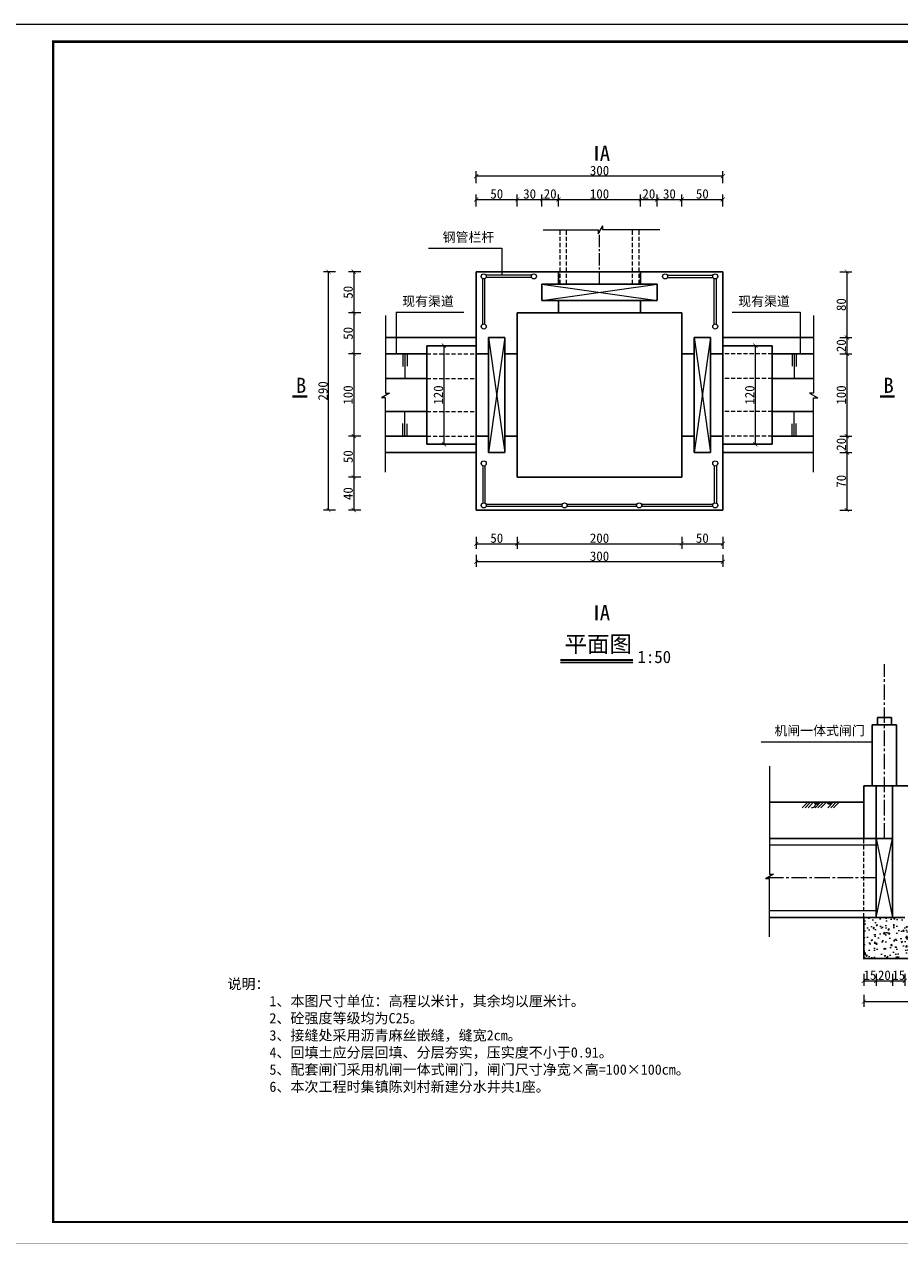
# Model space of a CAD drawing. Extents: x 36231 to 595326, y 3059 to 3871788.
# Tile 65 of 143: x 585431 to 585644, y 3864446 to 3864743. Entities that reach past the tile are written whole.
import ezdxf

# ---------------------------------------------------------------- set-up
doc = ezdxf.new("R2010")
doc.units = 0
doc.header["$PDMODE"] = 32
doc.header["$PDSIZE"] = 0.2
doc.linetypes.add('CENTER2', pattern=[1.125, 0.75, -0.125, 0.125, -0.125])
doc.linetypes.add('HIDDEN', pattern=[0.375, 0.25, -0.125])
doc.layers.get('0').update_dxf_attribs({"linetype": 'CONTINUOUS'})
doc.layers.get('Defpoints').update_dxf_attribs({"linetype": 'CONTINUOUS'})
for name, color, linetype, lineweight in [('0.09标注线', 3, 'CONTINUOUS', 9), ('0.13填充', 8, 'CONTINUOUS', 9), ('0.13文字', 3, 'CONTINUOUS', 13), ('000粗线', 7, 'CONTINUOUS', 40), ('图框１', 5, 'CONTINUOUS', 60), ('文字', 7, 'CONTINUOUS', 15), ('文字层', 7, 'CONTINUOUS', 15), ('细实线', 3, 'CONTINUOUS', 20), ('细线', 7, 'CONTINUOUS', 15), ('虚线', 251, 'HIDDEN', 15), ('配筋1', 1, 'CONTINUOUS', 50)]:
    doc.layers.add(name, color=color, linetype=linetype, lineweight=lineweight)
doc.styles.add('-仿宋_GB2312', font='仿宋_GB2312_0.ttf')
doc.styles.add('HZTXT', font='仿宋_GB2312_0.ttf', dxfattribs={"width": 0.8, "height": 2.5})
doc.dimstyles.new('zzzz STANDARD', dxfattribs={"dimtxt": 2.3, "dimasz": 1, "dimexe": 1.25, "dimexo": 1.5, "dimgap": 0.2, "dimtad": 1, "dimdec": 0, "dimlfac": 10, "dimzin": 0, "dimdsep": 46, "dimtxsty": '-仿宋_GB2312', "dimblk": 'ARCHTICK', "dimcen": 0.09, "dimadec": 0, "dimazin": 0, "dimtfac": 1, "dimtdec": 0, "dimtix": 1, "dimtmove": 2, "dimatfit": 3, "dimfxl": 1.7, "dimfxlon": 1, "dimtolj": 1, "dimtzin": 0, "dimlwd": 9, "dimlwe": 9, "dimarcsym": 0})
doc.dimstyles.new('工作室标准标注', dxfattribs={"dimtxt": 2.5, "dimasz": 1, "dimexe": 1.2, "dimexo": 1.5, "dimgap": 1, "dimtad": 1, "dimdec": 1, "dimzin": 0, "dimdsep": 46, "dimtxsty": 'HZTXT', "dimblk": 'ARCHTICK', "dimcen": 0.09, "dimadec": 0, "dimazin": 0, "dimtfac": 0.09, "dimtdec": 1, "dimtofl": 0, "dimtmove": 2, "dimatfit": 3, "dimldrblk": 'ARCHTICK', "dimfxl": 3, "dimfxlon": 1, "dimtolj": 1, "dimtzin": 0, "dimarcsym": 0})

# ---------------------------------------------------------------- blocks, each defined once
blk = doc.blocks.new('_ARCHTICK')
at = {"color": 0, "linetype": 'ByBlock', "const_width": 0.15}
blk.add_lwpolyline([(-0.5, -0.5), (0.5, 0.5)], dxfattribs=at)
blk = doc.blocks.new('*D770')
at = {"layer": '0.09标注线', "color": 0, "lineweight": 9}
for p, q in [((585541.08, 3864704.39), (585541.08, 3864707.34)), ((585601.08, 3864706.09), (585541.08, 3864706.09)), ((585601.08, 3864704.39), (585601.08, 3864707.34))]:
    blk.add_line(p, q, dxfattribs=at)
at = {"layer": 'Defpoints', "color": 0, "lineweight": 13}
for p in [(585541.08, 3864706.09), (585541.08, 3864682.84), (585601.08, 3864682.84)]:
    blk.add_point(p, dxfattribs=at)
at = {"layer": '0.09标注线', "color": 0, "lineweight": 9, "rotation": 180}
blk.add_blockref('_ARCHTICK', (585541.08, 3864706.09), dxfattribs=at)
at = {"layer": '0.09标注线', "color": 0, "lineweight": 9}
blk.add_blockref('_ARCHTICK', (585601.08, 3864706.09), dxfattribs=at)
at = {"layer": '0.09标注线', "color": 0, "lineweight": 13, "insert": (585571.08, 3864707.44), "char_height": 2.3, "attachment_point": 5, "style": '-仿宋_GB2312'}
blk.add_mtext('\\A1;300', dxfattribs=at)
blk = doc.blocks.new('*D771')
at = {"layer": '0.09标注线', "color": 0, "lineweight": 9}
for p, q in [((585512.98, 3864682.84), (585510.03, 3864682.84)), ((585511.28, 3864682.84), (585511.28, 3864672.84)), ((585512.98, 3864672.84), (585510.03, 3864672.84))]:
    blk.add_line(p, q, dxfattribs=at)
at = {"layer": 'Defpoints', "color": 0, "lineweight": 13}
for p in [(585541.08, 3864682.84), (585511.28, 3864672.84), (585551.08, 3864672.84)]:
    blk.add_point(p, dxfattribs=at)
at = {"layer": '0.09标注线', "color": 0, "lineweight": 9}
for p, rotation in [((585511.28, 3864682.84), 90), ((585511.28, 3864672.84), 270)]:
    blk.add_blockref('_ARCHTICK', p, dxfattribs=dict(at, rotation=rotation))
at = {"layer": '0.09标注线', "color": 0, "lineweight": 13, "insert": (585509.93, 3864677.84), "char_height": 2.3, "attachment_point": 5, "rotation": 90, "style": '-仿宋_GB2312'}
blk.add_mtext('\\A1;50', dxfattribs=at)
blk = doc.blocks.new('*D772')
at = {"layer": '0.09标注线', "color": 0, "lineweight": 9}
for p, q in [((585512.98, 3864672.84), (585510.03, 3864672.84)), ((585511.28, 3864672.84), (585511.28, 3864662.84)), ((585512.98, 3864662.84), (585510.03, 3864662.84))]:
    blk.add_line(p, q, dxfattribs=at)
at = {"layer": 'Defpoints', "color": 0, "lineweight": 13}
for p in [(585551.08, 3864672.84), (585511.28, 3864662.84), (585551.08, 3864662.84)]:
    blk.add_point(p, dxfattribs=at)
at = {"layer": '0.09标注线', "color": 0, "lineweight": 9}
for p, rotation in [((585511.28, 3864672.84), 90), ((585511.28, 3864662.84), 270)]:
    blk.add_blockref('_ARCHTICK', p, dxfattribs=dict(at, rotation=rotation))
at = {"layer": '0.09标注线', "color": 0, "lineweight": 13, "insert": (585509.93, 3864667.84), "char_height": 2.3, "attachment_point": 5, "rotation": 90, "style": '-仿宋_GB2312'}
blk.add_mtext('\\A1;50', dxfattribs=at)
blk = doc.blocks.new('*D773')
at = {"layer": '0.09标注线', "color": 0, "lineweight": 9}
for p, q in [((585512.98, 3864662.84), (585510.03, 3864662.84)), ((585511.28, 3864662.84), (585511.28, 3864642.84)), ((585512.98, 3864642.84), (585510.03, 3864642.84))]:
    blk.add_line(p, q, dxfattribs=at)
at = {"layer": 'Defpoints', "color": 0, "lineweight": 13}
for p in [(585551.08, 3864662.84), (585511.28, 3864642.84), (585551.08, 3864642.84)]:
    blk.add_point(p, dxfattribs=at)
at = {"layer": '0.09标注线', "color": 0, "lineweight": 9}
for p, rotation in [((585511.28, 3864662.84), 90), ((585511.28, 3864642.84), 270)]:
    blk.add_blockref('_ARCHTICK', p, dxfattribs=dict(at, rotation=rotation))
at = {"layer": '0.09标注线', "color": 0, "lineweight": 13, "insert": (585509.93, 3864652.84), "char_height": 2.3, "attachment_point": 5, "rotation": 90, "style": '-仿宋_GB2312'}
blk.add_mtext('\\A1;100', dxfattribs=at)
blk = doc.blocks.new('*D774')
at = {"layer": '0.09标注线', "color": 0, "lineweight": 9}
for p, q in [((585512.98, 3864642.84), (585510.03, 3864642.84)), ((585511.28, 3864642.84), (585511.28, 3864632.84)), ((585512.98, 3864632.84), (585510.03, 3864632.84))]:
    blk.add_line(p, q, dxfattribs=at)
at = {"layer": 'Defpoints', "color": 0, "lineweight": 13}
for p in [(585551.08, 3864642.84), (585511.28, 3864632.84), (585551.08, 3864632.84)]:
    blk.add_point(p, dxfattribs=at)
at = {"layer": '0.09标注线', "color": 0, "lineweight": 9}
for p, rotation in [((585511.28, 3864642.84), 90), ((585511.28, 3864632.84), 270)]:
    blk.add_blockref('_ARCHTICK', p, dxfattribs=dict(at, rotation=rotation))
at = {"layer": '0.09标注线', "color": 0, "lineweight": 13, "insert": (585509.93, 3864637.84), "char_height": 2.3, "attachment_point": 5, "rotation": 90, "style": '-仿宋_GB2312'}
blk.add_mtext('\\A1;50', dxfattribs=at)
blk = doc.blocks.new('*D775')
at = {"layer": '0.09标注线', "color": 0, "lineweight": 9}
for p, q in [((585512.98, 3864632.84), (585510.03, 3864632.84)), ((585511.28, 3864632.84), (585511.28, 3864624.84)), ((585512.98, 3864624.84), (585510.03, 3864624.84))]:
    blk.add_line(p, q, dxfattribs=at)
at = {"layer": 'Defpoints', "color": 0, "lineweight": 13}
for p in [(585551.08, 3864632.84), (585511.28, 3864624.84), (585541.08, 3864624.84)]:
    blk.add_point(p, dxfattribs=at)
at = {"layer": '0.09标注线', "color": 0, "lineweight": 9}
for p, rotation in [((585511.28, 3864632.84), 90), ((585511.28, 3864624.84), 270)]:
    blk.add_blockref('_ARCHTICK', p, dxfattribs=dict(at, rotation=rotation))
at = {"layer": '0.09标注线', "color": 0, "lineweight": 13, "insert": (585509.93, 3864628.84), "char_height": 2.3, "attachment_point": 5, "rotation": 90, "style": '-仿宋_GB2312'}
blk.add_mtext('\\A1;40', dxfattribs=at)
blk = doc.blocks.new('*D777')
at = {"layer": '0.09标注线', "color": 0, "lineweight": 9}
for p, q in [((585629.53, 3864682.84), (585632.48, 3864682.84)), ((585631.23, 3864682.84), (585631.23, 3864666.84)), ((585629.53, 3864666.84), (585632.48, 3864666.84))]:
    blk.add_line(p, q, dxfattribs=at)
at = {"layer": 'Defpoints', "color": 0, "lineweight": 13}
for p in [(585601.08, 3864682.84), (585598.08, 3864666.84), (585631.23, 3864666.84)]:
    blk.add_point(p, dxfattribs=at)
at = {"layer": '0.09标注线', "color": 0, "lineweight": 9}
for p, rotation in [((585631.23, 3864682.84), 90), ((585631.23, 3864666.84), 270)]:
    blk.add_blockref('_ARCHTICK', p, dxfattribs=dict(at, rotation=rotation))
at = {"layer": '0.09标注线', "color": 0, "lineweight": 13, "insert": (585629.88, 3864674.84), "char_height": 2.3, "attachment_point": 5, "rotation": 90, "style": '-仿宋_GB2312'}
blk.add_mtext('\\A1;80', dxfattribs=at)
blk = doc.blocks.new('*D778')
at = {"layer": '0.09标注线', "color": 0, "lineweight": 9}
for p, q in [((585629.53, 3864666.84), (585632.48, 3864666.84)), ((585631.23, 3864666.84), (585631.23, 3864662.84)), ((585629.53, 3864662.84), (585632.48, 3864662.84))]:
    blk.add_line(p, q, dxfattribs=at)
at = {"layer": 'Defpoints', "color": 0, "lineweight": 13}
for p in [(585598.08, 3864666.84), (585598.08, 3864662.84), (585631.23, 3864662.84)]:
    blk.add_point(p, dxfattribs=at)
at = {"layer": '0.09标注线', "color": 0, "lineweight": 9}
for p, rotation in [((585631.23, 3864666.84), 90), ((585631.23, 3864662.84), 270)]:
    blk.add_blockref('_ARCHTICK', p, dxfattribs=dict(at, rotation=rotation))
at = {"layer": '0.09标注线', "color": 0, "lineweight": 13, "insert": (585629.88, 3864664.84), "char_height": 2.3, "attachment_point": 5, "rotation": 90, "style": '-仿宋_GB2312'}
blk.add_mtext('\\A1;20', dxfattribs=at)
blk = doc.blocks.new('*D779')
at = {"layer": '0.09标注线', "color": 0, "lineweight": 9}
for p, q in [((585629.53, 3864662.84), (585632.48, 3864662.84)), ((585631.23, 3864662.84), (585631.23, 3864642.84)), ((585629.53, 3864642.84), (585632.48, 3864642.84))]:
    blk.add_line(p, q, dxfattribs=at)
at = {"layer": 'Defpoints', "color": 0, "lineweight": 13}
for p in [(585598.08, 3864662.84), (585598.08, 3864642.84), (585631.23, 3864642.84)]:
    blk.add_point(p, dxfattribs=at)
at = {"layer": '0.09标注线', "color": 0, "lineweight": 9}
for p, rotation in [((585631.23, 3864662.84), 90), ((585631.23, 3864642.84), 270)]:
    blk.add_blockref('_ARCHTICK', p, dxfattribs=dict(at, rotation=rotation))
at = {"layer": '0.09标注线', "color": 0, "lineweight": 13, "insert": (585629.88, 3864652.84), "char_height": 2.3, "attachment_point": 5, "rotation": 90, "style": '-仿宋_GB2312'}
blk.add_mtext('\\A1;100', dxfattribs=at)
blk = doc.blocks.new('*D780')
at = {"layer": '0.09标注线', "color": 0, "lineweight": 9}
for p, q in [((585629.53, 3864642.84), (585632.48, 3864642.84)), ((585631.23, 3864642.84), (585631.23, 3864638.84)), ((585629.53, 3864638.84), (585632.48, 3864638.84))]:
    blk.add_line(p, q, dxfattribs=at)
at = {"layer": 'Defpoints', "color": 0, "lineweight": 13}
for p in [(585598.08, 3864642.84), (585598.08, 3864638.84), (585631.23, 3864638.84)]:
    blk.add_point(p, dxfattribs=at)
at = {"layer": '0.09标注线', "color": 0, "lineweight": 9}
for p, rotation in [((585631.23, 3864642.84), 90), ((585631.23, 3864638.84), 270)]:
    blk.add_blockref('_ARCHTICK', p, dxfattribs=dict(at, rotation=rotation))
at = {"layer": '0.09标注线', "color": 0, "lineweight": 13, "insert": (585629.88, 3864640.84), "char_height": 2.3, "attachment_point": 5, "rotation": 90, "style": '-仿宋_GB2312'}
blk.add_mtext('\\A1;20', dxfattribs=at)
blk = doc.blocks.new('*D781')
at = {"layer": '0.09标注线', "color": 0, "lineweight": 9}
for p, q in [((585629.53, 3864638.84), (585632.48, 3864638.84)), ((585631.23, 3864638.84), (585631.23, 3864624.84)), ((585629.53, 3864624.84), (585632.48, 3864624.84))]:
    blk.add_line(p, q, dxfattribs=at)
at = {"layer": 'Defpoints', "color": 0, "lineweight": 13}
for p in [(585598.08, 3864638.84), (585601.08, 3864624.84), (585631.23, 3864624.84)]:
    blk.add_point(p, dxfattribs=at)
at = {"layer": '0.09标注线', "color": 0, "lineweight": 9}
for p, rotation in [((585631.23, 3864638.84), 90), ((585631.23, 3864624.84), 270)]:
    blk.add_blockref('_ARCHTICK', p, dxfattribs=dict(at, rotation=rotation))
at = {"layer": '0.09标注线', "color": 0, "lineweight": 13, "insert": (585629.88, 3864631.84), "char_height": 2.3, "attachment_point": 5, "rotation": 90, "style": '-仿宋_GB2312'}
blk.add_mtext('\\A1;70', dxfattribs=at)
blk = doc.blocks.new('*D795')
at = {"layer": '0.09标注线', "color": 0, "lineweight": 9}
for p, q in [((585635.36, 3864506.9), (585635.36, 3864503.95)), ((585693.36, 3864506.9), (585693.36, 3864503.95)), ((585693.36, 3864505.2), (585635.36, 3864505.2))]:
    blk.add_line(p, q, dxfattribs=at)
at = {"layer": 'Defpoints', "color": 0, "lineweight": 13}
for p in [(585635.36, 3864515.72), (585693.36, 3864515.72), (585635.36, 3864505.2)]:
    blk.add_point(p, dxfattribs=at)
at = {"layer": '0.09标注线', "color": 0, "lineweight": 9, "rotation": 180}
blk.add_blockref('_ARCHTICK', (585635.36, 3864505.2), dxfattribs=at)
at = {"layer": '0.09标注线', "color": 0, "lineweight": 9}
blk.add_blockref('_ARCHTICK', (585693.36, 3864505.2), dxfattribs=at)
at = {"layer": '0.09标注线', "color": 0, "lineweight": 13, "insert": (585664.36, 3864506.55), "char_height": 2.3, "attachment_point": 5, "style": '-仿宋_GB2312'}
blk.add_mtext('\\A1;290', dxfattribs=at)
blk = doc.blocks.new('*D796')
at = {"layer": '0.09标注线', "color": 0, "lineweight": 9}
for p, q in [((585531.54, 3864664.84), (585534.49, 3864664.84)), ((585533.24, 3864664.84), (585533.24, 3864640.84)), ((585531.54, 3864640.84), (585534.49, 3864640.84))]:
    blk.add_line(p, q, dxfattribs=at)
at = {"layer": 'Defpoints', "color": 0, "lineweight": 13}
for p in [(585529.08, 3864664.84), (585529.08, 3864640.84), (585533.24, 3864640.84)]:
    blk.add_point(p, dxfattribs=at)
at = {"layer": '0.09标注线', "color": 0, "lineweight": 9}
for p, rotation in [((585533.24, 3864664.84), 90), ((585533.24, 3864640.84), 270)]:
    blk.add_blockref('_ARCHTICK', p, dxfattribs=dict(at, rotation=rotation))
at = {"layer": '0.09标注线', "color": 0, "lineweight": 13, "insert": (585531.89, 3864652.84), "char_height": 2.3, "attachment_point": 5, "rotation": 90, "style": '-仿宋_GB2312'}
blk.add_mtext('\\A1;120', dxfattribs=at)
blk = doc.blocks.new('*D797')
at = {"layer": '0.09标注线', "color": 0, "lineweight": 9}
for p, q in [((585610.67, 3864664.84), (585607.72, 3864664.84)), ((585608.97, 3864664.84), (585608.97, 3864640.84)), ((585610.67, 3864640.84), (585607.72, 3864640.84))]:
    blk.add_line(p, q, dxfattribs=at)
at = {"layer": 'Defpoints', "color": 0, "lineweight": 13}
for p in [(585613.08, 3864664.84), (585608.97, 3864640.84), (585613.08, 3864640.84)]:
    blk.add_point(p, dxfattribs=at)
at = {"layer": '0.09标注线', "color": 0, "lineweight": 9}
for p, rotation in [((585608.97, 3864664.84), 90), ((585608.97, 3864640.84), 270)]:
    blk.add_blockref('_ARCHTICK', p, dxfattribs=dict(at, rotation=rotation))
at = {"layer": '0.09标注线', "color": 0, "lineweight": 13, "insert": (585607.62, 3864652.84), "char_height": 2.3, "attachment_point": 5, "rotation": 90, "style": '-仿宋_GB2312'}
blk.add_mtext('\\A1;120', dxfattribs=at)
blk = doc.blocks.new('eesz')
at = {"layer": '图框１', "color": 7, "const_width": 0.467}
blk.add_lwpolyline([(25244.5, -497.6), (25244.5, -1980.6), (27344.5, -1980.6), (27344.5, -497.6)], close=True, dxfattribs=at)
blk.add_lwpolyline([(25244.5, -497.6), (25244.5, -1980.6), (27344.5, -1980.6), (27344.5, -497.6)], close=True, dxfattribs=at)
at = {"layer": '图框１', "color": 5, "const_width": 0.467}
blk.add_lwpolyline([(25244.5, -497.6), (25244.5, -1980.6), (27344.5, -1980.6), (27344.5, -497.6)], close=True, dxfattribs=at)
at = {"layer": '图框１', "color": 7}
blk.add_lwpolyline([(25322.3, -518.3, 3.11, 3.11, 0), (27318.5, -518.3, 2.59, 2.59, 0), (27318.5, -1954.6, 2.59, 2.59, 0), (25322.3, -1954.6, 2.59, 2.59, 0)], format="xyseb", close=True, dxfattribs=at)
blk.add_lwpolyline([(25322.3, -518.3, 3.11, 3.11, 0), (27318.5, -518.3, 2.59, 2.59, 0), (27318.5, -1954.6, 2.59, 2.59, 0), (25322.3, -1954.6, 2.59, 2.59, 0)], format="xyseb", close=True, dxfattribs=at)
at = {"layer": '图框１', "color": 5}
blk.add_lwpolyline([(25322.3, -518.3, 3.11, 3.11, 0), (27318.5, -518.3, 2.59, 2.59, 0), (27318.5, -1954.6, 2.59, 2.59, 0), (25322.3, -1954.6, 2.59, 2.59, 0)], format="xyseb", close=True, dxfattribs=at)
at = {"layer": '细线', "color": 7}
for p, q in [((26850.3, -1715.1), (27318.5, -1715.1)), ((26850.3, -1764.1), (27318.5, -1764.1)), ((26910.2, -1764.1), (26910.2, -1927.4)), ((27008.2, -1764.1), (27008.2, -1927.4)), ((27046.3, -1764.1), (27046.3, -1954.6)), ((27204.2, -1764.1), (27204.2, -1818.5)), ((26850.3, -1791.3), (27046.3, -1791.3)), ((27204.2, -1791.3), (27318.5, -1791.3)), ((26850.3, -1818.5), (27318.5, -1818.5)), ((26850.3, -1845.7), (27046.3, -1845.7)), ((26654.3, -1864.8), (26654.3, -1954.6)), ((26752.3, -1864.8), (26752.3, -1954.6)), ((26556.3, -1873), (26850.3, -1873)), ((26850.3, -1873), (27046.3, -1873)), ((26556.3, -1894.7), (26850.3, -1894.7)), ((26850.3, -1900.2), (27318.5, -1900.2)), ((27106.2, -1900.2), (27106.2, -1954.6)), ((27182.4, -1900.2), (27182.4, -1927.4)), ((27242.3, -1900.2), (27242.3, -1927.4)), ((26556.3, -1913.8), (26850.3, -1913.8)), ((26850.3, -1927.4), (27318.5, -1927.4)), ((26556.3, -1932.9), (26850.3, -1932.9))]:
    blk.add_line(p, q, dxfattribs=at)
at = {"layer": '细线', "color": 7, "const_width": 2.72}
for points in [[(27318.5, -1715.1), (26850.3, -1715.1), (26850.3, -1954.6)], [(26556.3, -1864.8), (26556.3, -1954.6)]]:
    blk.add_lwpolyline(points, dxfattribs=at)
at = {"layer": '文字', "color": 7, "line_spacing_factor": 0.5, "style": '-仿宋_GB2312'}
for s, insert, char_height, width, attachment_point in [('{\\fSimSun|b0|i0|c134|p2;\\T1.2;\\C256;四川万鼎轩建筑设计有限公司}', (27084.4, -1739.6), 21.778, 468.222, 5), ('{\\W0.8;批 准}', (26880.3, -1777.7), 13.611, 59.889, 5), ('{\\W0.8;招 标  设 计}', (27261.3, -1777.7), 13.611, 114.153, 5), ('{\\W0.8;核 定}', (26880.3, -1804.9), 13.611, 59.889, 5), ('{\\W0.8;土 建  部 分}', (27261.7, -1804.9), 13.611, 114.902, 5), ('{\\W0.8;审 查}', (26880.3, -1832.1), 13.611, 59.889, 5), ('{\\W0.8;校 核}', (26880.3, -1859.4), 13.611, 59.889, 5), ('{\\W0.8;设 计}', (26880.3, -1886.6), 13.611, 59.889, 5), ('{\\W0.8;制 图}', (26880.3, -1913.8), 13.611, 59.889, 5), ('{\\W0.8;比 例}', (27076.3, -1913.8), 13.611, 59.889, 5), ('见图', (27144.3, -1913.8), 13.61, 76.222, 5), ('{\\W0.8;日 期}', (27196.2, -1904.4), 13.611, 54.508, 1), ('2019.12', (27280.4, -1913.8), 13.61, 76.222, 5), ('{\\W0.7; 会签单位}', (26605.3, -1943.7), 10.889, 98, 5), ('{\\W0.7;会签者}', (26703.3, -1943.7), 10.889, 98, 5), ('{\\W0.7;日期}', (26801.3, -1943.7), 10.89, 98, 5), ('{\\W0.85;设计证书编号：A251033227}', (26948.3, -1941), 13.611, 196, 5), ('{\\W0.8;图 号}', (27060.1, -1931.7), 13.611, 54.508, 1)]:
    blk.add_mtext(s, dxfattribs=dict(at, insert=insert, char_height=char_height, width=width, attachment_point=attachment_point))
at = {"layer": '文字', "color": 7, "insert": (27125.3, -1791.3), "char_height": 5, "width": 157.889, "attachment_point": 5, "style": '-仿宋_GB2312'}
blk.add_mtext('新沂市2019年度农业水价综合改革计量设施配套\\P和农田水利工程维修养护项目\\P（2019年第二批省级以上水利发展资金和2018年\\P第二批省级以上水利发展资金剩余资金）', dxfattribs=at)
blk = doc.blocks.new('*D1649')
at = {"layer": '0.09标注线', "color": 0, "lineweight": 9}
for p, q in [((585541.08, 3864613.96), (585541.08, 3864611.01)), ((585601.08, 3864613.96), (585601.08, 3864611.01)), ((585601.08, 3864612.26), (585541.08, 3864612.26))]:
    blk.add_line(p, q, dxfattribs=at)
at = {"layer": 'Defpoints', "color": 0, "lineweight": 13}
for p in [(585541.08, 3864624.84), (585601.08, 3864624.84), (585541.08, 3864612.26)]:
    blk.add_point(p, dxfattribs=at)
at = {"layer": '0.09标注线', "color": 0, "lineweight": 9, "rotation": 180}
blk.add_blockref('_ARCHTICK', (585541.08, 3864612.26), dxfattribs=at)
at = {"layer": '0.09标注线', "color": 0, "lineweight": 9}
blk.add_blockref('_ARCHTICK', (585601.08, 3864612.26), dxfattribs=at)
at = {"layer": '0.09标注线', "color": 0, "lineweight": 13, "insert": (585571.08, 3864613.61), "char_height": 2.3, "attachment_point": 5, "style": '-仿宋_GB2312'}
blk.add_mtext('\\A1;300', dxfattribs=at)
blk = doc.blocks.new('*D1750')
at = {"layer": 'Defpoints', "color": 0, "lineweight": 13}
for p in [(36259.39, 3864669.94), (36234.64, 3864657.3), (585837.18, 3864657.3)]:
    blk.add_point(p, dxfattribs=at)
at = {"layer": '细实线', "color": 0, "lineweight": -2}
for p, q in [((36237.64, 3864669.94), (36233.44, 3864669.94)), ((36234.64, 3864669.94), (36234.64, 3864657.3)), ((36237.64, 3864657.3), (36233.44, 3864657.3))]:
    blk.add_line(p, q, dxfattribs=at)
for p, rotation in [((36234.64, 3864669.94), 90), ((36234.64, 3864657.3), 270)]:
    blk.add_blockref('_ARCHTICK', p, dxfattribs=dict(at, rotation=rotation))
at = {"layer": '细实线', "color": 0, "lineweight": 9, "insert": (36232.39, 3864663.62), "char_height": 2.5, "attachment_point": 5, "rotation": 90, "style": 'HZTXT'}
blk.add_mtext('\\A1;20', dxfattribs=at)

msp = doc.modelspace()

# ---------------------------------------------------------------- hatches: boundary and pattern name
at = {"layer": '0.09标注线', "lineweight": 13}
h = msp.add_hatch(dxfattribs=at)
h.set_pattern_fill('AR-CONC', color=256, scale=0.02, style=0)
h.set_pattern_definition([(50, (585635.3636, 3864515.7182), (3.64369, -0.31878), [0.381, -4.191]), (355, (585635.3636, 3864515.7182), (-0.70486, 3.82113), [0.3048, -3.3528]), (100.451, (585635.6672, 3864515.6916), (2.93885, 3.50233), [0.3238, -3.5618]), (46.184, (585635.3636, 3864516.734), (5.42158, -0.84085), [0.5715, -6.2865]), (96.636, (585635.8154, 3864516.664), (4.7481, 4.9485), [0.4857, -5.3427]), (351.184, (585635.3636, 3864516.734), (4.7481, 4.9485), [0.4572, -5.0292]), (21, (585635.8716, 3864516.4802), (3.0323, -2.04531), [0.381, -4.191]), (326, (585635.8716, 3864516.4802), (1.23604, 3.68376), [0.3048, -3.3528]), (71.4514, (585636.1243, 3864516.3098), (4.26833, 1.63846), [0.3238, -3.5618]), (37.5, (585635.3636, 3864515.7182), (0.061772, 1.6911), [0, -3.31216, 0, -3.4036, 0, -3.3655]), (7.5, (585635.3636, 3864515.7182), (1.336393, 2.00361), [0, -1.94056, 0, -3.23596, 0, -1.2827]), (327.5, (585634.2307, 3864515.7182), (2.711812, -0.114575), [0, -1.27, 0, -3.9624, 0, -5.2578]), (317.5, (585633.7227, 3864515.7182), (2.96258, 0.50853), [0, -1.651, 0, -2.63144, 0, -3.7338])])
h.paths.add_polyline_path([(585693.36, 3864557.72), (585685.36, 3864557.72), (585685.36, 3864523.72), (585645.36, 3864523.72), (585645.36, 3864525.72), (585635.36, 3864525.72), (585635.36, 3864515.72), (585693.36, 3864515.72)])
at = {"layer": '0.13填充', "lineweight": 13}
h = msp.add_hatch(color=7, dxfattribs=at)
edge = h.paths.add_edge_path()
edge.add_ellipse((585623.84, 3864553.86), major_axis=(0, -0.733), ratio=0.964264, start_angle=280.8773, end_angle=439.1227)
edge.add_line((585624.54, 3864553.72), (585623.15, 3864553.72))
h = msp.add_hatch(color=7, dxfattribs=at)
edge = h.paths.add_edge_path()
edge.add_ellipse((585626.95, 3864553.86), major_axis=(0, -0.733), ratio=0.964264, start_angle=280.8773, end_angle=439.1227)
edge.add_line((585627.65, 3864553.72), (585626.26, 3864553.72))

# ---------------------------------------------------------------- linework, layer by layer
at = {"layer": '0.09标注线'}
for p, q in [((585570.74, 3864692.04), (585571.9, 3864694.04)), ((585571.9, 3864693.04), (585571.9, 3864694.04)), ((585557.37, 3864693.04), (585570.74, 3864693.04)), ((585570.74, 3864693.04), (585570.74, 3864692.04)), ((585585.72, 3864693.04), (585571.9, 3864693.04)), ((585529.5, 3864688.55), (585547.29, 3864688.55)), ((585521.59, 3864672.96), (585538.11, 3864672.96)), ((585603.33, 3864672.96), (585619.85, 3864672.96)), ((585519.02, 3864672.2), (585519.02, 3864653.32)), ((585623.14, 3864672.2), (585623.14, 3864653.32)), ((585520.02, 3864653.32), (585518.02, 3864652.17)), ((585519.02, 3864652.17), (585518.02, 3864652.17)), ((585519.02, 3864653.32), (585520.02, 3864653.32)), ((585519.02, 3864634.06), (585519.02, 3864652.17)), ((585623.14, 3864653.32), (585622.14, 3864653.32)), ((585622.14, 3864653.32), (585624.14, 3864652.17)), ((585623.14, 3864652.17), (585624.14, 3864652.17)), ((585623.14, 3864634.06), (585623.14, 3864652.17)), ((585610.42, 3864568.47), (585637.4, 3864568.47)), ((585612.42, 3864562.55), (585612.42, 3864536.23)), ((585613.42, 3864536.23), (585611.42, 3864535.07)), ((585612.42, 3864536.23), (585613.42, 3864536.23)), ((585612.42, 3864535.07), (585611.42, 3864535.07)), ((585612.42, 3864520.95), (585612.42, 3864535.07))]:
    msp.add_line(p, q, dxfattribs=at)
at = {"layer": '0.09标注线', "lineweight": 13}
for p, q in [((585547.29, 3864688.55), (585547.29, 3864681.96)), ((585557.08, 3864675.84), (585585.08, 3864679.84)), ((585557.08, 3864679.84), (585585.08, 3864675.84)), ((585521.59, 3864672.96), (585521.59, 3864662.84)), ((585619.85, 3864672.96), (585619.85, 3864662.84)), ((585548.08, 3864666.84), (585544.08, 3864638.84)), ((585544.08, 3864666.84), (585548.08, 3864638.84)), ((585594.08, 3864666.84), (585598.08, 3864638.84)), ((585598.08, 3864666.84), (585594.08, 3864638.84)), ((585638.36, 3864544.92), (585642.36, 3864525.72)), ((585638.36, 3864525.72), (585642.36, 3864544.92)), ((585638.36, 3864543.32), (585612.42, 3864543.32)), ((585638.36, 3864527.32), (585612.42, 3864527.32))]:
    msp.add_line(p, q, dxfattribs=at)
at = {"layer": '0.13填充', "color": 7, "lineweight": 40, "ltscale": 0.005}
msp.add_line((585561.57, 3864588.3), (585579.15, 3864588.3), dxfattribs=at)
at = {"layer": '0.13填充', "color": 7, "ltscale": 0.005}
msp.add_line((585561.57, 3864587.75), (585579.18, 3864587.75), dxfattribs=at)
at = {"layer": '0.13文字', "lineweight": 13}
msp.add_line((590756.67, 3864742.98), (583564.28, 3864742.98), dxfattribs=at)
at = {"layer": '0.13文字', "linetype": 'Continuous', "lineweight": 13}
for p, q in [((585554.53, 3864681.96), (585543.48, 3864681.96)), ((585554.56, 3864681.45), (585543.48, 3864681.45)), ((585587.6, 3864681.45), (585598.68, 3864681.45)), ((585587.63, 3864681.96), (585598.68, 3864681.96)), ((585542.66, 3864670.07), (585542.66, 3864681.14)), ((585543.18, 3864670.1), (585543.18, 3864681.14)), ((585598.98, 3864670.1), (585598.98, 3864681.14)), ((585599.5, 3864670.07), (585599.5, 3864681.14)), ((585542.66, 3864635.61), (585542.66, 3864626.54)), ((585543.18, 3864635.59), (585543.18, 3864626.54)), ((585598.98, 3864635.59), (585598.98, 3864626.54)), ((585599.5, 3864635.61), (585599.5, 3864626.54)), ((585562.03, 3864626.23), (585543.48, 3864626.23)), ((585562.03, 3864625.72), (585543.48, 3864625.72)), ((585580.16, 3864626.23), (585563.16, 3864626.23)), ((585580.16, 3864625.72), (585563.16, 3864625.72)), ((585598.68, 3864626.23), (585581.29, 3864626.23)), ((585598.68, 3864625.72), (585581.29, 3864625.72))]:
    msp.add_line(p, q, dxfattribs=at)
for centre in [(585542.92, 3864681.71), (585555.13, 3864681.71), (585587.03, 3864681.71), (585599.24, 3864681.71), (585542.92, 3864669.5), (585599.24, 3864669.5), (585542.92, 3864636.18), (585599.24, 3864636.18), (585542.92, 3864625.97), (585562.59, 3864625.97), (585580.72, 3864625.97), (585599.24, 3864625.97)]:
    msp.add_circle(centre, 0.62, dxfattribs=at)
at = {"layer": '000粗线', "lineweight": 30}
for p, q in [((585541.08, 3864682.84), (585601.08, 3864682.84)), ((585541.08, 3864624.84), (585541.08, 3864682.84)), ((585561.08, 3864682.84), (585561.08, 3864679.84)), ((585581.08, 3864682.84), (585581.08, 3864679.84)), ((585601.08, 3864624.84), (585601.08, 3864682.84)), ((585557.08, 3864679.84), (585557.08, 3864675.84)), ((585557.08, 3864679.84), (585585.08, 3864679.84)), ((585585.08, 3864679.84), (585585.08, 3864675.84)), ((585557.08, 3864675.84), (585585.08, 3864675.84)), ((585561.08, 3864675.84), (585561.08, 3864672.84)), ((585581.08, 3864675.84), (585581.08, 3864672.84)), ((585551.08, 3864672.84), (585591.08, 3864672.84)), ((585551.08, 3864632.84), (585551.08, 3864672.84)), ((585591.08, 3864632.84), (585591.08, 3864672.84)), ((585519.02, 3864666.84), (585541.08, 3864666.84)), ((585544.08, 3864666.84), (585548.08, 3864666.84)), ((585544.08, 3864666.84), (585544.08, 3864638.84)), ((585548.08, 3864666.84), (585548.08, 3864638.84)), ((585598.08, 3864666.84), (585594.08, 3864666.84)), ((585594.08, 3864666.84), (585594.08, 3864638.84)), ((585598.08, 3864666.84), (585598.08, 3864638.84)), ((585623.14, 3864666.84), (585601.08, 3864666.84)), ((585529.08, 3864640.84), (585529.08, 3864664.84)), ((585529.08, 3864664.84), (585541.08, 3864664.84)), ((585613.08, 3864664.84), (585601.08, 3864664.84)), ((585613.08, 3864640.84), (585613.08, 3864664.84)), ((585519.02, 3864662.84), (585529.08, 3864662.84)), ((585541.08, 3864662.84), (585544.08, 3864662.84)), ((585548.08, 3864662.84), (585551.08, 3864662.84)), ((585594.08, 3864662.84), (585591.08, 3864662.84)), ((585601.08, 3864662.84), (585598.08, 3864662.84)), ((585623.14, 3864662.84), (585613.08, 3864662.84)), ((585519.02, 3864656.84), (585529.08, 3864656.84)), ((585623.14, 3864656.84), (585613.08, 3864656.84)), ((585519.02, 3864648.84), (585529.08, 3864648.84)), ((585623.14, 3864648.84), (585613.08, 3864648.84)), ((585519.02, 3864642.84), (585529.08, 3864642.84)), ((585541.08, 3864642.84), (585544.08, 3864642.84)), ((585548.08, 3864642.84), (585551.08, 3864642.84)), ((585594.08, 3864642.84), (585591.08, 3864642.84)), ((585601.08, 3864642.84), (585598.08, 3864642.84)), ((585623.14, 3864642.84), (585613.08, 3864642.84)), ((585529.08, 3864640.84), (585541.08, 3864640.84)), ((585613.08, 3864640.84), (585601.08, 3864640.84)), ((585519.02, 3864638.84), (585541.08, 3864638.84)), ((585544.08, 3864638.84), (585548.08, 3864638.84)), ((585598.08, 3864638.84), (585594.08, 3864638.84)), ((585623.14, 3864638.84), (585601.08, 3864638.84)), ((585591.08, 3864632.84), (585551.08, 3864632.84)), ((585601.08, 3864624.84), (585541.08, 3864624.84)), ((585637.4, 3864557.72), (585637.4, 3864572.59)), ((585637.4, 3864572.59), (585643.32, 3864572.59)), ((585638.66, 3864572.59), (585638.66, 3864574.35)), ((585638.66, 3864574.35), (585640.36, 3864574.35)), ((585642.07, 3864574.35), (585640.36, 3864574.35)), ((585642.07, 3864572.59), (585642.07, 3864574.35)), ((585643.32, 3864557.72), (585643.32, 3864572.59)), ((585635.36, 3864557.72), (585693.36, 3864557.72)), ((585635.36, 3864557.72), (585635.36, 3864544.92)), ((585638.36, 3864525.72), (585638.36, 3864557.72)), ((585642.36, 3864525.72), (585642.36, 3864557.72)), ((585612.42, 3864553.72), (585635.36, 3864553.72)), ((585638.36, 3864544.92), (585612.42, 3864544.92)), ((585638.36, 3864544.92), (585642.36, 3864544.92)), ((585645.36, 3864525.72), (585612.42, 3864525.72)), ((585635.36, 3864525.72), (585635.36, 3864515.72)), ((585635.36, 3864515.72), (585693.36, 3864515.72))]:
    msp.add_line(p, q, dxfattribs=at)
at = {"layer": '细实线', "color": 7, "linetype": 'CENTER2', "lineweight": 13, "ltscale": 4}
msp.add_line((585571.08, 3864679.84), (585571.08, 3864692.62), dxfattribs=at)
at = {"layer": '细实线', "color": 6, "linetype": 'CENTER2', "lineweight": 13, "ltscale": 5}
for p, q in [((585640.36, 3864544.92), (585640.36, 3864587.33)), ((585638.36, 3864535.32), (585611.85, 3864535.32))]:
    msp.add_line(p, q, dxfattribs=at)
at = {"layer": '细实线', "color": 7, "lineweight": 13, "ltscale": 5}
for p, q in [((585621.72, 3864553.72), (585620.38, 3864552.38)), ((585622.43, 3864553.72), (585621.09, 3864552.38)), ((585623.14, 3864553.72), (585621.8, 3864552.38)), ((585624.83, 3864553.72), (585623.49, 3864552.38)), ((585625.54, 3864553.72), (585624.2, 3864552.38)), ((585626.25, 3864553.72), (585624.91, 3864552.38)), ((585627.94, 3864553.72), (585626.6, 3864552.38)), ((585628.65, 3864553.72), (585627.31, 3864552.38)), ((585629.36, 3864553.72), (585628.02, 3864552.38))]:
    msp.add_line(p, q, dxfattribs=at)
at = {"layer": '细实线', "color": 7, "lineweight": 13, "ltscale": 5, "start_tangent": (-0.999064, 0.043251), "end_tangent": (-0.999506, -0.031436)}
msp.add_spline([(585623.81, 3864553.13), (585623.51, 3864553.01), (585623.44, 3864552.88), (585623.4, 3864552.71), (585623.26, 3864552.55), (585623.06, 3864552.45), (585622.64, 3864552.38)], degree=3, dxfattribs=at)
at = {"layer": '细线', "color": 7, "lineweight": 9}
for p, q in [((585523.25, 3864662.84), (585523.25, 3864659.75)), ((585523.75, 3864662.84), (585523.75, 3864656.84)), ((585524.25, 3864662.84), (585524.25, 3864659.82)), ((585617.91, 3864662.84), (585617.91, 3864659.82)), ((585618.41, 3864662.84), (585618.41, 3864656.84)), ((585618.91, 3864662.84), (585618.91, 3864659.75)), ((585523.75, 3864642.84), (585523.75, 3864648.84)), ((585618.41, 3864642.84), (585618.41, 3864648.84)), ((585523.25, 3864642.84), (585523.25, 3864645.93)), ((585524.25, 3864642.84), (585524.25, 3864645.86)), ((585617.91, 3864642.84), (585617.91, 3864645.86)), ((585618.91, 3864642.84), (585618.91, 3864645.93))]:
    msp.add_line(p, q, dxfattribs=at)
at = {"layer": '虚线', "color": 7, "ltscale": 4}
for p, q in [((585561.48, 3864679.84), (585561.48, 3864693.04)), ((585563.08, 3864679.84), (585563.08, 3864693.04)), ((585579.08, 3864679.84), (585579.08, 3864693.04)), ((585580.68, 3864679.84), (585580.68, 3864693.04)), ((585529.08, 3864662.84), (585541.08, 3864662.84)), ((585613.08, 3864662.84), (585601.08, 3864662.84)), ((585529.08, 3864656.84), (585541.08, 3864656.84)), ((585613.08, 3864656.84), (585601.08, 3864656.84)), ((585529.08, 3864648.84), (585541.08, 3864648.84)), ((585613.08, 3864648.84), (585601.08, 3864648.84)), ((585529.08, 3864642.84), (585541.08, 3864642.84)), ((585613.08, 3864642.84), (585601.08, 3864642.84)), ((585635.36, 3864525.72), (585635.36, 3864544.92))]:
    msp.add_line(p, q, dxfattribs=at)
at = {"layer": '配筋1', "color": 7, "lineweight": 40}
for p, q in [((585570.31, 3864713.38), (585570.31, 3864709.87)), ((585496.43, 3864652.49), (585499.94, 3864652.49)), ((585639.32, 3864652.49), (585642.83, 3864652.49)), ((585570.31, 3864601.58), (585570.31, 3864598.08))]:
    msp.add_line(p, q, dxfattribs=at)

# ---------------------------------------------------------------- block references
at = {"layer": '文字层', "xscale": 0.1999999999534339, "yscale": 0.2000000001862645, "zscale": 0.2}
msp.add_blockref('eesz', (580373.71, 3864842.5), dxfattribs=at)

# ---------------------------------------------------------------- texts
at = {"layer": '0.09标注线', "char_height": 2.3, "attachment_point": 3, "style": '-仿宋_GB2312'}
for s, insert in [('钢管栏杆', (585545.48, 3864692.4)), ('现有渠道', (585535.62, 3864676.81)), ('现有渠道', (585617.36, 3864676.81)), ('机闸一体式闸门', (585635.59, 3864572.32))]:
    msp.add_mtext(s, dxfattribs=dict(at, insert=insert))
at = {"layer": '文字', "color": 7, "attachment_point": 1, "style": '-仿宋_GB2312'}
for s, insert, char_height, width in [('平面图', (585562.59, 3864594.23), 4, 86.6851), ('1:50', (585580.32, 3864590.61), 3, 10.2895), ('说明：\\P      1、本图尺寸单位：高程以米计，其余均以厘米计。\\P      2、砼强度等级均为C25。\\P{\\A1;      3、}接缝处采用沥青麻丝嵌缝，缝宽2cm{\\A1;。\\P      4、回填土}应分层回填、分层夯实，{\\A1;压实度不小于0.91。\\P      5、}配套闸门采用机闸一体式闸门，闸门尺寸净宽×高=100×100cm。\\P      6、本次工程时集镇陈刘村新建分水井共1座。', (585480.58, 3864510.78), 2.5, 351.4687)]:
    msp.add_mtext(s, dxfattribs=dict(at, insert=insert, char_height=char_height, width=width))
at = {"layer": '细实线', "color": 7, "lineweight": 13, "char_height": 3.68, "width": 21.9546, "attachment_point": 9, "style": '-仿宋_GB2312'}
for s, insert in [('A', (585573.64, 3864709.81)), ('B', (585499.74, 3864653.36)), ('B', (585642.64, 3864653.36)), ('A', (585573.64, 3864598.02))]:
    msp.add_mtext(s, dxfattribs=dict(at, insert=insert))

# ---------------------------------------------------------------- dimensions: what is measured, and where the dimension line sits
at = {"layer": '0.09标注线', "lineweight": 13}
for base, p1, p2, picture, middle in [((585541.08, 3864706.09), (585601.08, 3864682.84), (585541.08, 3864682.84), '*D770', (585571.08, 3864707.44)), ((585541.08, 3864612.26), (585601.08, 3864624.84), (585541.08, 3864624.84), '*D1649', (585571.08, 3864613.61)), ((585635.36, 3864505.2), (585693.36, 3864515.72), (585635.36, 3864515.72), '*D795', (585664.36, 3864506.55))]:
    dim = msp.add_linear_dim(base=base, p1=p1, p2=p2, dimstyle='zzzz STANDARD', override={"dimlfac": 5}, dxfattribs=at)
    dim.commit()
    dim.dimension.update_dxf_attribs({"geometry": picture, "text_midpoint": middle})
for base, p1, p2 in [((585551.08, 3864700.41), (585541.08, 3864682.84), (585551.08, 3864672.84)), ((585557.08, 3864700.41), (585551.08, 3864672.84), (585557.08, 3864675.84)), ((585561.08, 3864700.41), (585557.08, 3864675.84), (585561.08, 3864672.84)), ((585581.08, 3864700.41), (585561.08, 3864672.84), (585581.08, 3864672.84)), ((585585.08, 3864700.41), (585581.08, 3864672.84), (585585.08, 3864675.84)), ((585591.08, 3864700.41), (585585.08, 3864675.84), (585591.08, 3864672.84)), ((585601.08, 3864700.41), (585591.08, 3864672.84), (585601.08, 3864682.84)), ((585551.08, 3864616.65), (585541.08, 3864624.84), (585551.08, 3864632.84)), ((585591.08, 3864616.65), (585551.08, 3864632.84), (585591.08, 3864632.84)), ((585601.08, 3864616.65), (585591.08, 3864632.84), (585601.08, 3864624.84)), ((585638.36, 3864510.29), (585635.36, 3864515.72), (585638.36, 3864525.72)), ((585642.36, 3864510.29), (585638.36, 3864525.72), (585642.36, 3864525.72)), ((585645.36, 3864510.29), (585642.36, 3864525.72), (585645.36, 3864525.72))]:
    msp.add_linear_dim(base=base, p1=p1, p2=p2, dimstyle='zzzz STANDARD', override={"dimlfac": 5}, dxfattribs=at).render()
msp.add_linear_dim(base=(585505.16, 3864682.84), p1=(585541.08, 3864624.84), p2=(585541.08, 3864682.84), angle=90, dimstyle='zzzz STANDARD', override={"dimlfac": 5}, dxfattribs=at).render()
for base, p1, p2, picture, middle in [((585511.28, 3864672.84), (585541.08, 3864682.84), (585551.08, 3864672.84), '*D771', (585509.93, 3864677.84)), ((585631.23, 3864666.84), (585601.08, 3864682.84), (585598.08, 3864666.84), '*D777', (585629.88, 3864674.84)), ((585511.28, 3864662.84), (585551.08, 3864672.84), (585551.08, 3864662.84), '*D772', (585509.93, 3864667.84)), ((585631.23, 3864662.84), (585598.08, 3864666.84), (585598.08, 3864662.84), '*D778', (585629.88, 3864664.84)), ((585511.28, 3864642.84), (585551.08, 3864662.84), (585551.08, 3864642.84), '*D773', (585509.93, 3864652.84)), ((585533.24, 3864640.84), (585529.08, 3864664.84), (585529.08, 3864640.84), '*D796', (585531.89, 3864652.84)), ((585631.23, 3864642.84), (585598.08, 3864662.84), (585598.08, 3864642.84), '*D779', (585629.88, 3864652.84)), ((585608.97, 3864640.84), (585613.08, 3864664.84), (585613.08, 3864640.84), '*D797', (585607.62, 3864652.84)), ((585511.28, 3864632.84), (585551.08, 3864642.84), (585551.08, 3864632.84), '*D774', (585509.93, 3864637.84)), ((585631.23, 3864638.84), (585598.08, 3864642.84), (585598.08, 3864638.84), '*D780', (585629.88, 3864640.84)), ((585631.23, 3864624.84), (585598.08, 3864638.84), (585601.08, 3864624.84), '*D781', (585629.88, 3864631.84)), ((585511.28, 3864624.84), (585551.08, 3864632.84), (585541.08, 3864624.84), '*D775', (585509.93, 3864628.84))]:
    dim = msp.add_linear_dim(base=base, p1=p1, p2=p2, angle=90, dimstyle='zzzz STANDARD', override={"dimlfac": 5}, dxfattribs=at)
    dim.commit()
    dim.dimension.update_dxf_attribs({"geometry": picture, "text_midpoint": middle})
at = {"layer": '细实线', "lineweight": 9}
dim = msp.add_linear_dim(base=(36234.64, 3864657.3), p1=(36259.39, 3864669.94), p2=(585837.18, 3864657.3), angle=90, text='20', dimstyle='工作室标准标注', override={"dimdec": 0, "dimlfac": 2}, dxfattribs=at)
dim.commit()
dim.dimension.update_dxf_attribs({"geometry": '*D1750', "text_midpoint": (36232.39, 3864663.62)})

doc.saveas('drawing.dxf')
